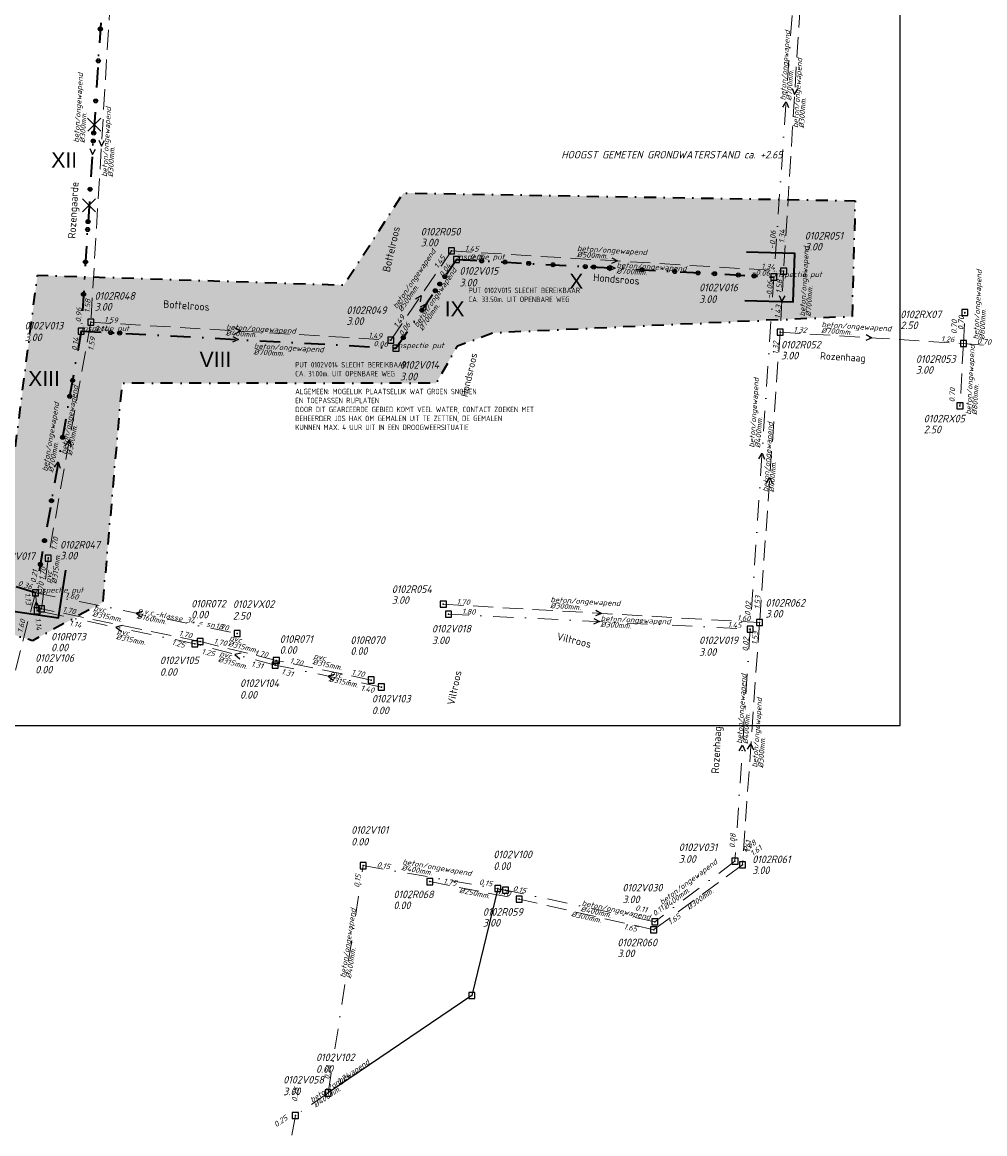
# Model space of a CAD drawing. Extents: x 155498 to 174806, y 452529 to 461643.
# Tile 12 of 44: x 157814 to 158053, y 460461 to 460736. Entities that reach past the tile are written whole.
import ezdxf
from ezdxf.enums import TextEntityAlignment as Align

# ---------------------------------------------------------------- set-up
doc = ezdxf.new("R2010")
doc.units = 0
doc.header["$PDMODE"] = 64
doc.header["$PDSIZE"] = 1.5
for name, pattern in [('RI-HWA', [7.4, 5, -2.4]), ('RI-VWA', [11, 5, -3, 0, -3]), ('XX-DASHDOT', [10, 3, -2, 0, -2, 3])]:
    doc.linetypes.add(name, pattern=pattern)
doc.layers.get('0').update_dxf_attribs({"linetype": 'CONTINUOUS'})
doc.layers.get('DEFPOINTS').update_dxf_attribs({"linetype": 'CONTINUOUS'})
for name, color, linetype, lineweight in [('B-OI-RI-HWA-BOB-T18', 150, 'CONTINUOUS', 18), ('B-OI-RI-HWA-MATERIAAL-T18', 150, 'CONTINUOUS', 18), ('B-OI-RI-HWA-PUTDEKSELHOOGTE-T25', 150, 'CONTINUOUS', 25), ('B-OI-RI-HWA-PUTNUMMER-T25', 150, 'CONTINUOUS', 25), ('B-OI-RI-HWA_DIAMETER-T18', 150, 'CONTINUOUS', 18), ('B-OI-RI-HWA_RIOOLPUT-S', 150, 'CONTINUOUS', 25), ('B-OI-RI-HWA_TRANSPORTLEIDING-G', 150, 'RI-HWA', 18), ('B-OI-RI-STROOMRICHTING-S', 252, 'CONTINUOUS', 25), ('B-OI-RI-VWA-BOB-T18', 34, 'CONTINUOUS', 18), ('B-OI-RI-VWA-DIAMETER-T18', 34, 'CONTINUOUS', 18), ('B-OI-RI-VWA-MATERIAAL-T18', 34, 'CONTINUOUS', 18), ('B-OI-RI-VWA_PUTDEKSELHOOGTE-T25', 34, 'CONTINUOUS', 25), ('B-OI-RI-VWA_PUTNUMMER-T25', 34, 'CONTINUOUS', 25), ('B-OI-RI-VWA_RIOOLPUT-S', 34, 'CONTINUOUS', 25), ('B-OI-RI-VWA_TRANSPORTLEIDING-G', 34, 'RI-VWA', 18), ('B-XX-OG-TOPOGRAFIE-T18', 2, 'CONTINUOUS', 18), ('N-OI-KG-GRENS_ONDERZOEKSGEBIED-G', 150, 'XX-DASHDOT', 35), ('N-OI-KG-GRENS_ONDERZOEKSGEBIED-V', 253, 'CONTINUOUS', 18), ('N-OI-RI-BIJZONDERDERHEDEN-T18', 134, 'CONTINUOUS', 18), ('N-OI-RI-STROOMRICHTING-S', 252, 'CONTINUOUS', 25), ('N-OI-RI-T50', 130, 'CONTINUOUS', 50), ('N-OI-RI-VRIJVERVAL_HULPSTUK-S', 210, 'CONTINUOUS', 25), ('N-OI-RI-VRIJVERVAL_HULPSTUK-S-GESLOTEN', 190, 'CONTINUOUS', 25), ('N-OI-RI-VWA-BOB-T18', 36, 'CONTINUOUS', 18), ('N-OI-RI-VWA-DIAMETER-T18', 36, 'CONTINUOUS', 18), ('N-OI-RI-VWA-MATERIAAL-T18', 36, 'CONTINUOUS', 18), ('N-OI-RI-VWA_PUTDEKSELHOOGTE-T25', 36, 'CONTINUOUS', 25), ('N-OI-RI-VWA_PUTNUMMER-T25', 36, 'CONTINUOUS', 25), ('N-OI-RI-VWA_RIOOLPUT-S', 36, 'CONTINUOUS', 25), ('N-OI-RI-VWA_TRANSPORTLEIDING-G', 36, 'RI-VWA', 35), ('N-OI-WH-T25', 2, 'CONTINUOUS', 25), ('N-RO-KG-GRENS_WERK-G', 7, 'XX-WERKGRENS', 35)]:
    doc.layers.add(name, color=color, linetype=linetype, lineweight=lineweight)
doc.layers.add('gedemmerd', color=7, linetype='CONTINUOUS')
doc.styles.add('ARIAL', font='arial.ttf')
doc.styles.add('NLCS-ISO-M-T18', font='NLCS-ISO.ttf', dxfattribs={"height": 1.8})
doc.styles.add('NLCS-ISO-M500-T18_CURSIEF', font='NLCS-ISO.ttf', dxfattribs={"oblique": 15, "height": 0.9})
doc.styles.add('NLCS-ISO-M750-T18', font='NLCS-ISO.ttf', dxfattribs={"height": 1.35})
doc.styles.add('NLCS-ISO-M750-T18_CURSIEF', font='NLCS-ISO.ttf', dxfattribs={"oblique": 15, "height": 1.35})
doc.styles.add('NLCS-ISO-M750-T25_CURSIEF', font='NLCS-ISO.ttf', dxfattribs={"oblique": 15, "height": 1.875})
doc.linetypes.add('XX-WERKGRENS', pattern='A,0,[137,NLCS.SHX,S=0.1,R=0,X=-1.1,Y=-1.35],-6', length=6)

# ---------------------------------------------------------------- blocks, each defined once
blk = doc.blocks.new('ACMAP_ANN_TEMPLATE_vwa-diam')
at = {"style": 'NLCS-ISO-M750-T18_CURSIEF', "oblique": 15}
blk.add_attdef('vwa-diam', (0.3, -1.3), '', height=1.35, dxfattribs=at)
blk = doc.blocks.new('ACMAP_ANN_TEMPLATE_vwa-materiaal')
at = {"style": 'NLCS-ISO-M750-T18_CURSIEF', "oblique": 15}
blk.add_attdef('vwa-mat', (0.3, 0.2), '', height=1.35, dxfattribs=at)
blk = doc.blocks.new('ACMAP_ANN_TEMPLATE_vwa-nap-l')
at = {"style": 'NLCS-ISO-M750-T18_CURSIEF', "oblique": 15}
blk.add_attdef('vwa-nap-l', (3.3, 0.2), '', height=1.35, dxfattribs=at)
blk = doc.blocks.new('ACMAP_ANN_TEMPLATE_vwa-nap-r')
at = {"style": 'NLCS-ISO-M750-T18_CURSIEF', "oblique": 15}
blk.add_attdef('vwa-nap-r', (-5.6, 0.2), '', height=1.35, dxfattribs=at)
blk = doc.blocks.new('ACMAP_ANN_TEMPLATE_type knoop')
at = {"layer": 'DEFPOINTS', "style": 'NLCS-ISO-M750-T18_CURSIEF', "oblique": 15}
blk.add_attdef('type_knoop', (0, 0), '', height=1.35, dxfattribs=at)
blk = doc.blocks.new('ACMAP_ANN_TEMPLATE_vwa-puth')
at = {"style": 'NLCS-ISO-M750-T25_CURSIEF', "oblique": 15}
blk.add_attdef('vwa-puth', (-3, 5), '', height=1.88, dxfattribs=at)
blk = doc.blocks.new('ACMAP_ANN_TEMPLATE_vwa-putnr')
at = {"style": 'NLCS-ISO-M750-T25_CURSIEF', "oblique": 15}
blk.add_attdef('vaw-putnr', (-3, 7.9), '', height=1.88, dxfattribs=at)
blk = doc.blocks.new('ACMAP_ANN_TEMPLATE_hwa-diam')
at = {"style": 'NLCS-ISO-M750-T18_CURSIEF', "oblique": 15}
blk.add_attdef('hwa-diam', (-3.7, -1.3), '', height=1.35, dxfattribs=at)
blk = doc.blocks.new('ACMAP_ANN_TEMPLATE_hwa-materiaal')
at = {"style": 'NLCS-ISO-M750-T18_CURSIEF', "oblique": 15}
blk.add_attdef('hwa-mat', (-3.7, 0.2), '', height=1.35, dxfattribs=at)
blk = doc.blocks.new('ACMAP_ANN_TEMPLATE_hwa-nap-l')
at = {"style": 'NLCS-ISO-M750-T18_CURSIEF', "oblique": 15}
blk.add_attdef('hwa-nap-l', (3.3, 0.2), '', height=1.35, dxfattribs=at)
blk = doc.blocks.new('ACMAP_ANN_TEMPLATE_hwa-nap-r')
at = {"style": 'NLCS-ISO-M750-T18_CURSIEF', "oblique": 15}
blk.add_attdef('hwa-nap-r', (-5.6, 0.2), '', height=1.35, dxfattribs=at)
blk = doc.blocks.new('ACMAP_ANN_TEMPLATE_hwa-puth')
at = {"style": 'NLCS-ISO-M750-T25_CURSIEF', "oblique": 15}
blk.add_attdef('hwa-puth', (-9, -6.8), '', height=1.88, dxfattribs=at)
blk = doc.blocks.new('ACMAP_ANN_TEMPLATE_hwa-putnr')
at = {"style": 'NLCS-ISO-M750-T25_CURSIEF', "oblique": 15}
blk.add_attdef('hwa-putnr', (-9, -4.1), '', height=1.88, dxfattribs=at)
blk = doc.blocks.new('SRI-HULP')
h = blk.add_hatch(color=256)
h.dxf.hatch_style = 1
h.paths.add_polyline_path([(-0.71, 0.71, 0.198912), (-1, 0, 0.198912), (-0.71, -0.71), (0, 0)])
h = blk.add_hatch(color=256)
h.dxf.hatch_style = 1
h.paths.add_polyline_path([(1, 0, 0.198912), (0.71, 0.71), (0, 0), (0.71, -0.71, 0.198912)])
for p, q in [((-0.71, 0.71), (0.71, -0.71)), ((-0.71, -0.71), (0.71, 0.71))]:
    blk.add_line(p, q)
blk.add_circle((0, 0), 1)
blk = doc.blocks.new('SRI-HULP-B')
blk.add_line((-5.43, 5.4), (5.4, -5.4))
at = {"flags": 128}
blk.add_lwpolyline([(5.38, 5.42), (0, 0), (-5.4, -5.4)], dxfattribs=at)

msp = doc.modelspace()

# ---------------------------------------------------------------- hatches: boundary and pattern name
at = {"layer": 'N-OI-KG-GRENS_ONDERZOEKSGEBIED-V', "transparency": 33554559}
h = msp.add_hatch(color=256, dxfattribs=at)
h.dxf.hatch_style = 1
h.paths.add_polyline_path([(157726.39, 460611.85), (157726.39, 460658.53), (157758.19, 460658.53), (157758.19, 460622.89), (157809.38, 460607.2), (157817.91, 460673.64), (157893.93, 460671.21), (157908.69, 460694.04), (158020.76, 460692.1), (158019.99, 460663.43), (157931, 460659.32), (157922.07, 460656.07), (157916.77, 460646.84), (157838.88, 460646.84), (157834.12, 460592.49), (157816.7, 460582.98)])

# ---------------------------------------------------------------- linework, layer by layer
at = {"layer": 'B-OI-RI-HWA_RIOOLPUT-S'}
for p in [(157920.61, 460679.66), (158003.01, 460674.67), (158047.98, 460664.39), (157831.14, 460661.98), (158002.13, 460659.51), (157905.55, 460657.54), (158047.59, 460656.67), (158047.59, 460656.67), (158046.75, 460641.23), (157820.57, 460603.43), (157918.59, 460592.02), (157818.92, 460590.91), (157997.02, 460587.48), (157858.3, 460582.76), (157877.17, 460578.08), (157900.73, 460573.23), (157992.79, 460527.37), (157992.79, 460527.37), (157915.23, 460523.21), (157937.4, 460518.87), (157970.77, 460511.28)]:
    msp.add_point(p, dxfattribs=at)
at = {"layer": 'B-OI-RI-HWA_TRANSPORTLEIDING-G'}
for p, q in [((158008.44, 460762.23), (158003.01, 460674.67)), ((157836.42, 460749.29), (157831.14, 460661.98)), ((157905.55, 460657.54), (157920.61, 460679.66)), ((157920.61, 460679.66), (158003.01, 460674.67)), ((158003.01, 460674.67), (158002.13, 460659.51)), ((158047.59, 460656.67), (158047.98, 460664.39)), ((157831.14, 460661.98), (157820.57, 460603.43)), ((157831.14, 460661.98), (157905.55, 460657.54)), ((158002.13, 460659.51), (157997.02, 460587.48)), ((158002.13, 460659.51), (158047.59, 460656.67)), ((158047.59, 460656.67), (158046.75, 460641.23)), ((158047.59, 460656.67), (158074.65, 460654.63)), ((157818.92, 460590.91), (157820.57, 460603.43)), ((157817.42, 460594.88), (157805.69, 460549.3)), ((157858.3, 460582.76), (157818.92, 460590.91)), ((157918.59, 460592.02), (157997.02, 460587.48)), ((157997.02, 460587.48), (157992.79, 460527.37)), ((157877.17, 460578.08), (157858.3, 460582.76)), ((157900.73, 460573.23), (157877.17, 460578.08)), ((157992.79, 460527.37), (157970.77, 460511.28)), ((157915.23, 460523.21), (157937.4, 460518.87)), ((157970.77, 460511.28), (157937.4, 460518.87))]:
    msp.add_line(p, q, dxfattribs=at)
at = {"layer": 'B-OI-RI-STROOMRICHTING-S'}
for points in [[(158005.09, 460719.93), (158005.72, 460718.45), (158006.53, 460719.84)], [(158002.78, 460715.3), (158003.6, 460716.68), (158004.22, 460715.2)], [(157833.15, 460707.12), (157833.78, 460705.64), (157834.59, 460707.03)], [(157960.41, 460677.97), (157961.81, 460677.17), (157960.33, 460676.54)], [(157911.67, 460667.81), (157913.08, 460668.6), (157912.86, 460667)], [(158001.93, 460668.57), (158002.57, 460667.09), (158003.37, 460668.48)], [(157866.95, 460660.56), (157868.34, 460659.76), (157866.86, 460659.13)], [(158023.47, 460658.89), (158024.86, 460658.09), (158023.38, 460657.46)], [(157824.89, 460631.41), (157825.85, 460632.7), (157826.31, 460631.16)], [(157996.84, 460628.13), (157997.65, 460629.51), (157998.27, 460628.03)], [(157998.75, 460622.11), (157999.57, 460623.49), (158000.19, 460622.01)], [(157818.54, 460591.17), (157817.62, 460592.65), (157816.99, 460591.02)], [(157843.98, 460590.25), (157842.43, 460589.83), (157843.69, 460588.84)], [(157956.41, 460590.55), (157957.8, 460589.75), (157956.33, 460589.12)], [(157838.95, 460586.73), (157837.4, 460586.32), (157838.66, 460585.32)], [(157955.89, 460588.49), (157957.3, 460587.7), (157955.82, 460587.06)], [(157868.49, 460579.89), (157866.91, 460579.57), (157868.12, 460578.5)], [(157891.6, 460574.62), (157890.04, 460574.2), (157891.31, 460573.21)], [(157992.01, 460555.67), (157992.82, 460557.06), (157993.45, 460555.57)], [(157994.08, 460556.04), (157994.9, 460557.42), (157995.52, 460555.94)]]:
    msp.add_lwpolyline(points, dxfattribs=at)
at = {"layer": 'B-OI-RI-VWA_RIOOLPUT-S'}
for p in [(158000.6, 460673.19), (157817.42, 460594.88), (157817.83, 460590.41), (157919.89, 460589.57), (157867.44, 460584.78), (157994.7, 460585.84), (157856.97, 460582.22), (157876.86, 460576.91), (157903.22, 460571.49), (157990.94, 460528.27), (157990.94, 460528.27), (157898.74, 460527.18), (157934.02, 460521.12), (157971.03, 460513.28), (157890.02, 460470.79), (157881.89, 460465.24)]:
    msp.add_point(p, dxfattribs=at)
at = {"layer": 'B-OI-RI-VWA_TRANSPORTLEIDING-G'}
for p, q in [((158006.61, 460760.18), (158000.6, 460673.19)), ((158000.6, 460673.19), (157994.7, 460585.84)), ((157817.42, 460594.88), (157867.44, 460584.78)), ((157817.83, 460590.41), (157817.42, 460594.88)), ((157856.97, 460582.22), (157817.83, 460590.41)), ((157919.89, 460589.57), (157994.7, 460585.84)), ((157994.7, 460585.84), (157990.94, 460528.27)), ((157876.86, 460576.91), (157856.97, 460582.22)), ((157903.22, 460571.49), (157876.86, 460576.91)), ((157890.02, 460470.79), (157898.74, 460527.18)), ((157898.74, 460527.18), (157934.02, 460521.12)), ((157990.94, 460528.27), (157971.03, 460513.28)), ((157971.03, 460513.28), (157934.02, 460521.12)), ((157890.02, 460470.79), (157881.89, 460465.24)), ((157881.89, 460465.24), (157872.45, 460412.22))]:
    msp.add_line(p, q, dxfattribs=at)
at = {"layer": 'DEFPOINTS', "flags": 128}
msp.add_lwpolyline([(158031.87, 460833.11), (157866.51, 460833.11), (157709.01, 460833.11), (157709.01, 460656.1), (157709.01, 460561.94), (158031.87, 460561.94)], close=True, dxfattribs=at)
at = {"layer": 'gedemmerd'}
for p, q in [((157932.1, 460521.54), (157925.68, 460494.95)), ((157925.68, 460494.95), (157890.02, 460470.79))]:
    msp.add_line(p, q, dxfattribs=at)
for p in [(157932.1, 460521.54), (157925.68, 460494.95)]:
    msp.add_point(p, dxfattribs=at)
at = {"layer": 'N-OI-KG-GRENS_ONDERZOEKSGEBIED-G', "flags": 128}
msp.add_lwpolyline([(157726.39, 460611.85), (157726.39, 460658.53), (157758.19, 460658.53), (157758.19, 460622.89), (157809.38, 460607.2), (157817.91, 460673.64), (157893.93, 460671.21), (157908.69, 460694.04), (158020.76, 460692.1), (158019.99, 460663.43), (157931, 460659.32), (157922.07, 460656.07), (157916.77, 460646.84), (157838.88, 460646.84), (157834.12, 460592.49), (157816.7, 460582.98)], close=True, dxfattribs=at)
at = {"layer": 'N-OI-RI-STROOMRICHTING-S'}
for points in [[(157830.91, 460705.03), (157831.54, 460703.55), (157832.35, 460704.94)], [(157959.85, 460676.16), (157961.24, 460675.36), (157959.77, 460674.72)], [(157912.96, 460665.76), (157914.37, 460666.54), (157914.15, 460664.95)], [(157866.41, 460658.47), (157867.8, 460657.67), (157866.33, 460657.03)], [(157822.13, 460626.04), (157823.09, 460627.34), (157823.55, 460625.79)]]:
    msp.add_lwpolyline(points, dxfattribs=at)
at = {"layer": 'N-OI-RI-VWA_RIOOLPUT-S'}
for p in [(157921.89, 460677.54), (158000.6, 460673.19), (157828.76, 460659.79), (157906.85, 460655.55), (157817.42, 460594.88)]:
    msp.add_point(p, dxfattribs=at)
at = {"layer": 'N-OI-RI-VWA_TRANSPORTLEIDING-G'}
for p, q in [((157834.31, 460747.31), (157828.76, 460659.79)), ((157906.85, 460655.55), (157921.89, 460677.54)), ((157921.89, 460677.54), (158000.6, 460673.19)), ((157828.76, 460659.79), (157817.42, 460594.88)), ((157828.76, 460659.79), (157906.85, 460655.55)), ((157817.42, 460594.88), (157739.19, 460619.08))]:
    msp.add_line(p, q, dxfattribs=at)
at = {"layer": 'N-RO-KG-GRENS_WERK-G', "ltscale": 0.5, "flags": 128}
for points in [[(157993.4, 460667.39), (158005.4, 460667), (158005.79, 460678.99), (157993.79, 460679.38)], [(157811.28, 460590.41), (157811.28, 460590.41), (157823.15, 460588.61), (157824.95, 460600.48)]]:
    msp.add_lwpolyline(points, dxfattribs=at)

# ---------------------------------------------------------------- block references
at = {"layer": 'B-OI-RI-HWA-BOB-T18'}
for name, p, rotation, values in [('ACMAP_ANN_TEMPLATE_hwa-nap-l', (158003.19, 460678.27), 86.67938144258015, {'hwa-nap-l': '1.34'}), ('ACMAP_ANN_TEMPLATE_hwa-nap-l', (157920.61, 460679.66), 356.5346257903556, {'hwa-nap-l': '1.45'}), ('ACMAP_ANN_TEMPLATE_hwa-nap-r', (157920.61, 460679.66), 55.76361889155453, {'hwa-nap-r': '1.45'}), ('ACMAP_ANN_TEMPLATE_hwa-nap-r', (158003.01, 460674.67), 356.5346257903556, {'hwa-nap-r': '1.34'}), ('ACMAP_ANN_TEMPLATE_hwa-nap-r', (158003.01, 460674.67), 86.4524297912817, {'hwa-nap-r': '1.58'}), ('ACMAP_ANN_TEMPLATE_hwa-nap-r', (157831.43, 460669.86), 86.53500002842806, {'hwa-nap-r': '1.58'}), ('ACMAP_ANN_TEMPLATE_hwa-nap-l', (157905.55, 460657.54), 55.76361889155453, {'hwa-nap-l': '1.49'}), ('ACMAP_ANN_TEMPLATE_hwa-nap-l', (158002.13, 460659.51), 85.941746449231, {'hwa-nap-l': '1.43'}), ('ACMAP_ANN_TEMPLATE_hwa-nap-l', (157831.14, 460661.98), 356.5854272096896, {'hwa-nap-l': '1.59'}), ('ACMAP_ANN_TEMPLATE_hwa-nap-r', (158046.35, 460664.59), 87.1609063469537, {'hwa-nap-r': '0.70'}), ('ACMAP_ANN_TEMPLATE_hwa-nap-l', (158047.59, 460656.67), 87.1609063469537, {'hwa-nap-l': '0.70'}), ('ACMAP_ANN_TEMPLATE_hwa-nap-l', (158047.59, 460656.67), 86.87712923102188, {'hwa-nap-l': '0.70'}), ('ACMAP_ANN_TEMPLATE_hwa-nap-l', (157831.36, 460651.55), 79.77233135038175, {'hwa-nap-l': '1.59'}), ('ACMAP_ANN_TEMPLATE_hwa-nap-r', (157905.55, 460657.54), 356.5854272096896, {'hwa-nap-r': '1.49'}), ('ACMAP_ANN_TEMPLATE_hwa-nap-l', (158002.13, 460659.51), 356.4293146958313, {'hwa-nap-l': '1.32'}), ('ACMAP_ANN_TEMPLATE_hwa-nap-r', (158047.59, 460656.67), 356.4293146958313, {'hwa-nap-r': '1.26'}), ('ACMAP_ANN_TEMPLATE_hwa-nap-r', (158002.13, 460659.51), 86.67938144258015, {'hwa-nap-r': '1.32'}), ('ACMAP_ANN_TEMPLATE_hwa-nap-l', (158047.59, 460656.67), 355.6924744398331, {'hwa-nap-l': '0.70'}), ('ACMAP_ANN_TEMPLATE_hwa-nap-r', (158045.89, 460647.68), 86.87712923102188, {'hwa-nap-r': '0.70'}), ('ACMAP_ANN_TEMPLATE_hwa-nap-r', (157823.76, 460610.78), 79.77233135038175, {'hwa-nap-r': '1.70'}), ('ACMAP_ANN_TEMPLATE_hwa-nap-r', (157820.57, 460603.43), 82.49739531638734, {'hwa-nap-r': '1.70'}), ('ACMAP_ANN_TEMPLATE_hwa-nap-l', (157818.92, 460590.91), 82.49739531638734, {'hwa-nap-l': '1.70'}), ('ACMAP_ANN_TEMPLATE_hwa-nap-l', (157918.59, 460592.02), 356.6863025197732, {'hwa-nap-l': '1.70'}), ('ACMAP_ANN_TEMPLATE_hwa-nap-l', (157997.02, 460587.48), 85.97209699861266, {'hwa-nap-l': '1.53'}), ('ACMAP_ANN_TEMPLATE_hwa-nap-r', (157829.52, 460588.85), 348.3134211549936, {'hwa-nap-r': '1.70'}), ('ACMAP_ANN_TEMPLATE_hwa-nap-l', (157813.53, 460581.61), 75.5695927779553, {'hwa-nap-l': '1.60'}), ('ACMAP_ANN_TEMPLATE_hwa-nap-r', (157997.02, 460587.48), 356.6863025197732, {'hwa-nap-r': '1.60'}), ('ACMAP_ANN_TEMPLATE_hwa-nap-r', (157858.3, 460582.76), 346.0624116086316, {'hwa-nap-r': '1.70'}), ('ACMAP_ANN_TEMPLATE_hwa-nap-r', (157997.02, 460587.48), 85.941746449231, {'hwa-nap-r': '1.53'}), ('ACMAP_ANN_TEMPLATE_hwa-nap-l', (157858.3, 460582.76), 348.3134211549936, {'hwa-nap-l': '1.70'}), ('ACMAP_ANN_TEMPLATE_hwa-nap-r', (157877.17, 460578.08), 348.3671896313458, {'hwa-nap-r': '1.70'}), ('ACMAP_ANN_TEMPLATE_hwa-nap-l', (157877.17, 460578.08), 346.0624116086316, {'hwa-nap-l': '1.70'}), ('ACMAP_ANN_TEMPLATE_hwa-nap-l', (157892.47, 460575.06), 348.3671896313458, {'hwa-nap-l': '1.70'}), ('ACMAP_ANN_TEMPLATE_hwa-nap-r', (157995.34, 460535.94), 85.97209699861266, {'hwa-nap-r': '1.61'}), ('ACMAP_ANN_TEMPLATE_hwa-nap-l', (157992.79, 460527.37), 36.14369995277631, {'hwa-nap-l': '1.61'}), ('ACMAP_ANN_TEMPLATE_hwa-nap-l', (157915.23, 460523.21), 348.9248197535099, {'hwa-nap-l': '1.75'}), ('ACMAP_ANN_TEMPLATE_hwa-nap-r', (157937.4, 460518.87), 348.9248197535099, {'hwa-nap-r': '1.70'}), ('ACMAP_ANN_TEMPLATE_hwa-nap-r', (157937.4, 460518.87), 347.1925420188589, {'hwa-nap-r': '1.70'}), ('ACMAP_ANN_TEMPLATE_hwa-nap-r', (157979.54, 460515.49), 36.14369995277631, {'hwa-nap-r': '1.65'}), ('ACMAP_ANN_TEMPLATE_hwa-nap-l', (157959.99, 460512.03), 347.1925420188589, {'hwa-nap-l': '1.65'})]:
    msp.add_blockref(name, p, dxfattribs=dict(at, rotation=rotation)).add_auto_attribs(values)
at = {"layer": 'B-OI-RI-HWA-MATERIAAL-T18'}
for p, rotation, values in [((158006.98, 460713.83), 86.4524297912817, {'hwa-mat': 'beton/ongewapend'}), ((157835.56, 460701.68), 86.53500002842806, {'hwa-mat': 'beton/ongewapend'}), ((157955.43, 460679.24), 356.5346257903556, {'hwa-mat': 'beton/ongewapend'}), ((157909.29, 460668.18), 55.76361889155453, {'hwa-mat': 'beton/ongewapend'}), ((158008.68, 460667.08), 86.67938144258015, {'hwa-mat': 'beton/ongewapend'}), ((158051.69, 460661.34), 87.1609063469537, {'hwa-mat': 'beton/ongewapend'}), ((157868.34, 460659.76), 356.5854272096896, {'hwa-mat': 'beton/ongewapend'}), ((158016.05, 460660.37), 356.4293146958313, {'hwa-mat': 'beton/ongewapend'}), ((158049.86, 460642.67), 86.87712923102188, {'hwa-mat': 'beton/ongewapend'}), ((157825.85, 460632.7), 79.77233135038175, {'hwa-mat': 'beton/ongewapend'}), ((157999.57, 460623.49), 85.941746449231, {'hwa-mat': 'beton/ongewapend'}), ((157821.86, 460600.85), 82.49739531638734, {'hwa-mat': 'pvc'}), ((157948.83, 460592.14), 356.6863025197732, {'hwa-mat': 'beton/ongewapend'}), ((157835.36, 460589.6), 348.3134211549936, {'hwa-mat': 'pvc'}), ((157869, 460582.08), 346.0624116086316, {'hwa-mat': 'pvc'}), ((157889.94, 460577.67), 348.3671896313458, {'hwa-mat': 'pvc'}), ((157996.89, 460555.15), 85.97209699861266, {'hwa-mat': 'beton/ongewapend'})]:
    msp.add_blockref('ACMAP_ANN_TEMPLATE_hwa-materiaal', p, dxfattribs=dict(at, rotation=rotation)).add_auto_attribs(values)
at = {"layer": 'B-OI-RI-HWA-PUTDEKSELHOOGTE-T25'}
for p, values in [((157922, 460687.6), {'hwa-puth': '3.00'}), ((158017.25, 460686.58), {'hwa-puth': '3.00'}), ((157841.09, 460671.66), {'hwa-puth': '3.00'}), ((157903.56, 460668.12), {'hwa-puth': '3.00'}), ((158040.95, 460667.08), {'hwa-puth': '2.50'}), ((158011.37, 460659.56), {'hwa-puth': '3.00'}), ((158044.8, 460656), {'hwa-puth': '3.00'}), ((158046.75, 460641.23), {'hwa-puth': '2.50'}), ((157832.54, 460609.94), {'hwa-puth': '3.00'}), ((157914.81, 460598.92), {'hwa-puth': '3.00'}), ((157865.06, 460595.32), {'hwa-puth': '0.00'}), ((158007.5, 460595.52), {'hwa-puth': '3.00'}), ((157830.31, 460587.14), {'hwa-puth': '0.00'}), ((157887.01, 460586.53), {'hwa-puth': '0.00'}), ((157904.55, 460586.27), {'hwa-puth': '0.00'}), ((158004.23, 460531.91), {'hwa-puth': '3.00'}), ((157915.23, 460523.21), {'hwa-puth': '0.00'}), ((157937.4, 460518.87), {'hwa-puth': '3.00'}), ((157970.77, 460511.28), {'hwa-puth': '3.00'})]:
    msp.add_blockref('ACMAP_ANN_TEMPLATE_hwa-puth', p, dxfattribs=at).add_auto_attribs(values)
at = {"layer": 'B-OI-RI-HWA-PUTNUMMER-T25'}
for p, values in [((157922, 460687.6), {'hwa-putnr': '0102R050'}), ((158017.25, 460686.58), {'hwa-putnr': '0102R051'}), ((157841.09, 460671.66), {'hwa-putnr': '0102R048'}), ((157903.56, 460668.12), {'hwa-putnr': '0102R049'}), ((158040.95, 460667.08), {'hwa-putnr': '0102RX07'}), ((158011.37, 460659.56), {'hwa-putnr': '0102R052'}), ((158044.8, 460656), {'hwa-putnr': '0102R053'}), ((158046.75, 460641.23), {'hwa-putnr': '0102RX05'}), ((157832.54, 460609.94), {'hwa-putnr': '0102R047'}), ((157914.81, 460598.92), {'hwa-putnr': '0102R054'}), ((157865.06, 460595.32), {'hwa-putnr': '010R072'}), ((158007.5, 460595.52), {'hwa-putnr': '0102R062'}), ((157830.31, 460587.14), {'hwa-putnr': '010R073'}), ((157887.01, 460586.53), {'hwa-putnr': '010R071'}), ((157904.55, 460586.27), {'hwa-putnr': '010R070'}), ((158004.23, 460531.91), {'hwa-putnr': '0102R061'}), ((157915.23, 460523.21), {'hwa-putnr': '0102R068'}), ((157937.4, 460518.87), {'hwa-putnr': '0102R059'}), ((157970.77, 460511.28), {'hwa-putnr': '0102R060'})]:
    msp.add_blockref('ACMAP_ANN_TEMPLATE_hwa-putnr', p, dxfattribs=at).add_auto_attribs(values)
at = {"layer": 'B-OI-RI-HWA_DIAMETER-T18'}
for p, rotation, values in [((158006.98, 460713.83), 86.4524297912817, {'hwa-diam': '%%c300mm.'}), ((157835.56, 460701.68), 86.53500002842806, {'hwa-diam': '%%c300mm.'}), ((157955.43, 460679.24), 356.5346257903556, {'hwa-diam': '%%c500mm.'}), ((157909.29, 460668.18), 55.76361889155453, {'hwa-diam': '%%c500mm.'}), ((158008.68, 460667.08), 86.67938144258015, {'hwa-diam': '%%c700mm.'}), ((158051.69, 460661.34), 87.1609063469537, {'hwa-diam': '%%c800mm.'}), ((157868.34, 460659.76), 356.5854272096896, {'hwa-diam': '%%c400mm.'}), ((158016.05, 460660.37), 356.4293146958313, {'hwa-diam': '%%c700mm.'}), ((158049.86, 460642.67), 86.87712923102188, {'hwa-diam': '%%c800mm.'}), ((157825.85, 460632.7), 79.77233135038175, {'hwa-diam': '%%c300mm.'}), ((157999.57, 460623.49), 85.941746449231, {'hwa-diam': '%%c400mm.'}), ((157821.86, 460600.85), 82.49739531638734, {'hwa-diam': '%%c315mm.'}), ((157948.83, 460592.14), 356.6863025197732, {'hwa-diam': '%%c300mm.'}), ((157835.36, 460589.6), 348.3134211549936, {'hwa-diam': '%%c315mm.'}), ((157869, 460582.08), 346.0624116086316, {'hwa-diam': '%%c315mm.'}), ((157889.94, 460577.67), 348.3671896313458, {'hwa-diam': '%%c315mm.'}), ((157996.89, 460555.15), 85.97209699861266, {'hwa-diam': '%%c300mm.'}), ((157926.32, 460521.04), 348.9248197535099, {'hwa-diam': '%%c250mm.'}), ((157981.78, 460519.33), 36.14369995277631, {'hwa-diam': '%%c300mm.'}), ((157954.09, 460515.08), 347.1925420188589, {'hwa-diam': '%%c300mm.'})]:
    msp.add_blockref('ACMAP_ANN_TEMPLATE_hwa-diam', p, dxfattribs=dict(at, rotation=rotation)).add_auto_attribs(values)
at = {"layer": 'B-OI-RI-VWA-BOB-T18'}
for name, p, rotation, values in [('ACMAP_ANN_TEMPLATE_vwa-nap-l', (158000.78, 460676.78), 86.14099796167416, {'vwa-nap-l': '-0.06'}), ('ACMAP_ANN_TEMPLATE_vwa-nap-r', (158000.6, 460673.19), 86.04859779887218, {'vwa-nap-r': '-0.06'}), ('ACMAP_ANN_TEMPLATE_vwa-nap-l', (157821.47, 460594.21), 348.5856949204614, {'vwa-nap-l': '1.60'}), ('ACMAP_ANN_TEMPLATE_vwa-nap-r', (157815.12, 460589.22), 275.2903165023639, {'vwa-nap-r': '1.13'}), ('ACMAP_ANN_TEMPLATE_vwa-nap-l', (157994.7, 460585.84), 86.25628003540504, {'vwa-nap-l': '0.02'}), ('ACMAP_ANN_TEMPLATE_vwa-nap-l', (157919.89, 460589.57), 357.1489007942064, {'vwa-nap-l': '1.80'}), ('ACMAP_ANN_TEMPLATE_vwa-nap-l', (157816.87, 460591.85), 275.2903165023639, {'vwa-nap-l': '1.14'}), ('ACMAP_ANN_TEMPLATE_vwa-nap-r', (157831.17, 460585.43), 348.180566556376, {'vwa-nap-r': '1.14'}), ('ACMAP_ANN_TEMPLATE_vwa-nap-r', (157867.44, 460584.78), 348.5856949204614, {'vwa-nap-r': '1.70'}), ('ACMAP_ANN_TEMPLATE_vwa-nap-r', (157994.7, 460585.84), 357.1489007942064, {'vwa-nap-r': '1.45'}), ('ACMAP_ANN_TEMPLATE_vwa-nap-r', (157856.46, 460580.38), 345.0587246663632, {'vwa-nap-r': '1.25'}), ('ACMAP_ANN_TEMPLATE_vwa-nap-r', (157994.7, 460585.84), 86.14099796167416, {'vwa-nap-r': '0.02'}), ('ACMAP_ANN_TEMPLATE_vwa-nap-l', (157855.27, 460580.2), 348.180566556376, {'vwa-nap-l': '1.25'}), ('ACMAP_ANN_TEMPLATE_vwa-nap-r', (157876.28, 460575.29), 348.3827425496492, {'vwa-nap-r': '1.31'}), ('ACMAP_ANN_TEMPLATE_vwa-nap-l', (157875.06, 460575.43), 345.0587246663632, {'vwa-nap-l': '1.31'}), ('ACMAP_ANN_TEMPLATE_vwa-nap-l', (157894.75, 460571.12), 348.3827425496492, {'vwa-nap-l': '1.40'}), ('ACMAP_ANN_TEMPLATE_vwa-nap-r', (157991.45, 460537.07), 86.25628003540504, {'vwa-nap-r': '0.08'}), ('ACMAP_ANN_TEMPLATE_vwa-nap-l', (157990.94, 460528.27), 36.98118359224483, {'vwa-nap-l': '0.08'}), ('ACMAP_ANN_TEMPLATE_vwa-nap-l', (157898.74, 460527.18), 350.2605658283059, {'vwa-nap-l': '0.15'}), ('ACMAP_ANN_TEMPLATE_vwa-nap-r', (157898.74, 460527.18), 81.20352263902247, {'vwa-nap-r': '0.15'}), ('ACMAP_ANN_TEMPLATE_vwa-nap-r', (157932.88, 460521.41), 350.2605658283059, {'vwa-nap-r': '0.15'}), ('ACMAP_ANN_TEMPLATE_vwa-nap-r', (157941.19, 460519.58), 348.0363918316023, {'vwa-nap-r': '0.15'}), ('ACMAP_ANN_TEMPLATE_vwa-nap-l', (157962.86, 460516.63), 348.0363918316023, {'vwa-nap-l': '0.11'}), ('ACMAP_ANN_TEMPLATE_vwa-nap-r', (157975.7, 460517.77), 36.98118359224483, {'vwa-nap-r': '0.11'}), ('ACMAP_ANN_TEMPLATE_vwa-nap-l', (157890.02, 460470.79), 81.20352263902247, {'vwa-nap-l': '0.24'}), ('ACMAP_ANN_TEMPLATE_vwa-nap-l', (157890.02, 460470.79), 34.34417426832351, {'vwa-nap-l': '0.24'}), ('ACMAP_ANN_TEMPLATE_vwa-nap-l', (157881.89, 460465.24), 79.89908068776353, {'vwa-nap-l': '0.25'}), ('ACMAP_ANN_TEMPLATE_vwa-nap-r', (157881.89, 460465.24), 34.34417426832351, {'vwa-nap-r': '0.25'})]:
    msp.add_blockref(name, p, dxfattribs=dict(at, rotation=rotation)).add_auto_attribs(values)
at = {"layer": 'B-OI-RI-VWA-DIAMETER-T18'}
for p, rotation, values in [((158003.6, 460716.68), 86.04859779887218, {'vwa-diam': '%%c700mm.'}), ((157995.88, 460630.52), 86.14099796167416, {'vwa-diam': '%%c400mm.'}), ((157842.43, 460589.83), 348.5856949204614, {'vwa-diam': '%%c160mm.'}), ((157957.3, 460587.7), 357.1489007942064, {'vwa-diam': '%%c300mm.'}), ((157837.28, 460584.69), 348.180566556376, {'vwa-diam': '%%c315mm.'}), ((157862.65, 460579.13), 345.0587246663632, {'vwa-diam': '%%c315mm.'}), ((157890.04, 460574.2), 348.3827425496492, {'vwa-diam': '%%c315mm.'}), ((157992.82, 460557.06), 86.25628003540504, {'vwa-diam': '%%c400mm.'}), ((157908.06, 460527.41), 350.2605658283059, {'vwa-diam': '%%c400mm.'}), ((157972.72, 460517.07), 36.98118359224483, {'vwa-diam': '%%c400mm.'}), ((157952.52, 460517.2), 348.0363918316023, {'vwa-diam': '%%c400mm.'}), ((157894.38, 460498.99), 81.20352263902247, {'vwa-diam': '%%c400mm.'}), ((157885.95, 460468.02), 34.34417426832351, {'vwa-diam': '%%c400mm.'})]:
    msp.add_blockref('ACMAP_ANN_TEMPLATE_vwa-diam', p, dxfattribs=dict(at, rotation=rotation)).add_auto_attribs(values)
at = {"layer": 'B-OI-RI-VWA-MATERIAAL-T18'}
for p, rotation, values in [((158003.6, 460716.68), 86.04859779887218, {'vwa-mat': 'beton/ongewapend'}), ((157995.88, 460630.52), 86.14099796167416, {'vwa-mat': 'beton/ongewapend'}), ((157842.43, 460589.83), 348.5856949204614, {'vwa-mat': 'p.v.c.-klasse 34 = sn 8'}), ((157957.3, 460587.7), 357.1489007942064, {'vwa-mat': 'beton/ongewapend'}), ((157837.28, 460584.69), 348.180566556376, {'vwa-mat': 'pvc'}), ((157862.65, 460579.13), 345.0587246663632, {'vwa-mat': 'pvc'}), ((157890.04, 460574.2), 348.3827425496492, {'vwa-mat': 'pvc'}), ((157992.82, 460557.06), 86.25628003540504, {'vwa-mat': 'beton/ongewapend'}), ((157908.06, 460527.41), 350.2605658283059, {'vwa-mat': 'beton/ongewapend'}), ((157972.72, 460517.07), 36.98118359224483, {'vwa-mat': 'beton/ongewapend'}), ((157952.52, 460517.2), 348.0363918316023, {'vwa-mat': 'beton/ongewapend'}), ((157894.38, 460498.99), 81.20352263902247, {'vwa-mat': 'beton/ongewapend'}), ((157885.95, 460468.02), 34.34417426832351, {'vwa-mat': 'beton/ongewapend'})]:
    msp.add_blockref('ACMAP_ANN_TEMPLATE_vwa-materiaal', p, dxfattribs=dict(at, rotation=rotation)).add_auto_attribs(values)
at = {"layer": 'B-OI-RI-VWA_PUTDEKSELHOOGTE-T25'}
for p, values in [((157869.4, 460583.22), {'vwa-puth': '2.50'}), ((157918.76, 460577.12), {'vwa-puth': '3.00'}), ((157985.04, 460574.23), {'vwa-puth': '3.00'}), ((157820.38, 460569.86), {'vwa-puth': '0.00'}), ((157851.31, 460569.27), {'vwa-puth': '0.00'}), ((157871.17, 460563.61), {'vwa-puth': '0.00'}), ((157903.87, 460559.75), {'vwa-puth': '0.00'}), ((157898.74, 460527.18), {'vwa-puth': '0.00'}), ((157979.98, 460522.9), {'vwa-puth': '3.00'}), ((157934.02, 460521.12), {'vwa-puth': '0.00'}), ((157966.02, 460512.88), {'vwa-puth': '3.00'}), ((157890.02, 460470.79), {'vwa-puth': '0.00'}), ((157881.89, 460465.24), {'vwa-puth': '3.00'})]:
    msp.add_blockref('ACMAP_ANN_TEMPLATE_vwa-puth', p, dxfattribs=at).add_auto_attribs(values)
at = {"layer": 'B-OI-RI-VWA_PUTNUMMER-T25'}
for p, values in [((157869.4, 460583.22), {'vaw-putnr': '0102VX02'}), ((157918.76, 460577.12), {'vaw-putnr': '0102V018'}), ((157985.04, 460574.23), {'vaw-putnr': '0102V019'}), ((157820.38, 460569.86), {'vaw-putnr': '0102V106'}), ((157851.31, 460569.27), {'vaw-putnr': '0102V105'}), ((157871.17, 460563.61), {'vaw-putnr': '0102V104'}), ((157903.87, 460559.75), {'vaw-putnr': '0102V103'}), ((157898.74, 460527.18), {'vaw-putnr': '0102V101'}), ((157979.98, 460522.9), {'vaw-putnr': '0102V031'}), ((157934.02, 460521.12), {'vaw-putnr': '0102V100'}), ((157966.02, 460512.88), {'vaw-putnr': '0102V030'}), ((157890.02, 460470.79), {'vaw-putnr': '0102V102'}), ((157881.89, 460465.24), {'vaw-putnr': '0102V058'})]:
    msp.add_blockref('ACMAP_ANN_TEMPLATE_vwa-putnr', p, dxfattribs=at).add_auto_attribs(values)
at = {"layer": 'DEFPOINTS'}
for p in [(157921.89, 460677.54), (158000.6, 460673.19), (157828.76, 460659.79), (157906.85, 460655.55), (157817.42, 460594.88)]:
    msp.add_blockref('ACMAP_ANN_TEMPLATE_type knoop', p, dxfattribs=at).add_auto_attribs({'type_knoop': 'inspectie put'})
at = {"layer": 'N-OI-RI-VRIJVERVAL_HULPSTUK-S', "xscale": 0.5, "yscale": 0.5, "zscale": 0.5}
for p in [(157833.52, 460734.72), (157833.02, 460726.81), (157832.38, 460716.88), (157831.88, 460708.91), (157831.75, 460706.91), (157830.98, 460694.97), (157830.48, 460686.94), (157830.36, 460684.97), (157829.84, 460676.94), (157928.09, 460677.19), (157933.91, 460676.88), (157939.77, 460676.56), (157945.8, 460676.22), (157953.8, 460675.78), (157955.89, 460675.66), (157959.78, 460675.44), (157967.84, 460675), (157976, 460674.56), (157918.98, 460673.28), (157981.78, 460674.22), (157985.88, 460674), (157991.75, 460673.69), (157995.67, 460673.47), (157916.58, 460669.78), (157917.72, 460671.44), (157829.34, 460668.88), (157913.3, 460664.97), (157836.06, 460659.41), (157838.31, 460659.28), (157908.64, 460658.16), (157826.62, 460647.53), (157825.94, 460643.59), (157824.16, 460633.41), (157821.41, 460617.69), (157819.67, 460607.81), (157818.64, 460601.94)]:
    msp.add_blockref('SRI-HULP', p, dxfattribs=at)
at = {"layer": 'N-OI-RI-VRIJVERVAL_HULPSTUK-S-GESLOTEN', "xscale": 0.3, "yscale": 0.3, "zscale": 0.3}
for p in [(157832, 460710.97), (157830.73, 460690.97)]:
    msp.add_blockref('SRI-HULP-B', p, dxfattribs=at)
at = {"layer": 'N-OI-RI-VWA-BOB-T18'}
for name, p, rotation, values in [('ACMAP_ANN_TEMPLATE_vwa-nap-l', (157921.89, 460677.54), 356.8379909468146, {'vwa-nap-l': '0.04'}), ('ACMAP_ANN_TEMPLATE_vwa-nap-r', (157921.89, 460677.54), 55.61376950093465, {'vwa-nap-r': '0.04'}), ('ACMAP_ANN_TEMPLATE_vwa-nap-r', (158000.6, 460673.19), 356.8379909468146, {'vwa-nap-r': '-0.06'}), ('ACMAP_ANN_TEMPLATE_vwa-nap-r', (157829.27, 460667.49), 86.37292772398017, {'vwa-nap-r': '0.96'}), ('ACMAP_ANN_TEMPLATE_vwa-nap-l', (157828.76, 460659.79), 356.8933263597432, {'vwa-nap-l': '0.14'}), ('ACMAP_ANN_TEMPLATE_vwa-nap-l', (157906.85, 460655.55), 55.61376950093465, {'vwa-nap-l': '0.06'}), ('ACMAP_ANN_TEMPLATE_vwa-nap-l', (157827.28, 460651.52), 80.08379733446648, {'vwa-nap-l': '0.14'}), ('ACMAP_ANN_TEMPLATE_vwa-nap-r', (157906.85, 460655.55), 356.8933263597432, {'vwa-nap-r': '0.06'}), ('ACMAP_ANN_TEMPLATE_vwa-nap-r', (157818.64, 460602.71), 80.08379733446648, {'vwa-nap-r': '0.21'}), ('ACMAP_ANN_TEMPLATE_vwa-nap-l', (157809.73, 460597.49), 342.8136184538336, {'vwa-nap-l': '0.36'})]:
    msp.add_blockref(name, p, dxfattribs=dict(at, rotation=rotation)).add_auto_attribs(values)
at = {"layer": 'N-OI-RI-VWA-DIAMETER-T18'}
for p, rotation, values in [((157828.33, 460706.17), 86.37292772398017, {'vwa-diam': '%%c300mm.'}), ((157961.24, 460675.36), 356.8379909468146, {'vwa-diam': '%%c700mm.'}), ((157912.19, 460660.22), 55.61376950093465, {'vwa-diam': '%%c700mm.'}), ((157871.26, 460655.27), 356.8933263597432, {'vwa-diam': '%%c700mm.'}), ((157820.48, 460624.56), 80.08379733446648, {'vwa-diam': '%%c700mm.'})]:
    msp.add_blockref('ACMAP_ANN_TEMPLATE_vwa-diam', p, dxfattribs=dict(at, rotation=rotation)).add_auto_attribs(values)
at = {"layer": 'N-OI-RI-VWA-MATERIAAL-T18'}
for p, rotation in [((157828.33, 460706.17), 86.37292772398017), ((157912.19, 460660.22), 55.61376950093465), ((157961.24, 460675.36), 356.8379909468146), ((157871.26, 460655.27), 356.8933263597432), ((157820.48, 460624.56), 80.08379733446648)]:
    msp.add_blockref('ACMAP_ANN_TEMPLATE_vwa-materiaal', p, dxfattribs=dict(at, rotation=rotation)).add_auto_attribs({'vwa-mat': 'beton/ongewapend'})
at = {"layer": 'N-OI-RI-VWA_PUTDEKSELHOOGTE-T25'}
for p in [(157925.6, 460665.87), (157985.05, 460661.75), (157817.72, 460652.28), (157910.85, 460642.56)]:
    msp.add_blockref('ACMAP_ANN_TEMPLATE_vwa-puth', p, dxfattribs=at).add_auto_attribs({'vwa-puth': '3.00'})
at = {"layer": 'N-OI-RI-VWA_PUTNUMMER-T25'}
for p, values in [((157925.6, 460665.87), {'vaw-putnr': '0102V015'}), ((157985.05, 460661.75), {'vaw-putnr': '0102V016'}), ((157817.72, 460652.28), {'vaw-putnr': '0102V013'}), ((157910.85, 460642.56), {'vaw-putnr': '0102V014'}), ((157810.69, 460595.12), {'vaw-putnr': '0102V017'})]:
    msp.add_blockref('ACMAP_ANN_TEMPLATE_vwa-putnr', p, dxfattribs=at).add_auto_attribs(values)

# ---------------------------------------------------------------- texts
at = {"layer": 'B-XX-OG-TOPOGRAFIE-T18', "style": 'NLCS-ISO-M-T18'}
for s, height, rotation, p in [('Rozengaarde', 1.875, 86.8, (157826.8, 460689.77)), ('Bottelroos', 1.875, 77, (157905.67, 460680.1)), ('Hondsroos', 1.875, 355.4, (157961.54, 460672.66)), ('Bottelroos', 1.875, 356.2, (157854.87, 460666.12)), ('Hondsroos', 1.8, 77.1, (157924.94, 460648.91)), ('Rozenhaag', 1.8, 356.8, (158017.69, 460653.35)), ('Viltroos', 1.875, 346.1, (157951.03, 460583.1)), ('Viltroos', 1.875, 77.8, (157921.33, 460571.31)), ('Rozenhaag', 1.875, 86.8, (157986.32, 460555.9))]:
    msp.add_text(s, height=height, rotation=rotation, dxfattribs=at).set_placement(p, align=Align.MIDDLE_CENTER)
at = {"layer": 'N-OI-RI-BIJZONDERDERHEDEN-T18', "style": 'NLCS-ISO-M750-T18', "width": 0.8}
for s, p in [('PUT 0102V015 SLECHT BEREIKBAAR', (157924.88, 460669.2)), ('CA. 33.50m. UIT OPENBARE WEG', (157924.88, 460666.98)), ('PUT 0102V014 SLECHT BEREIKBAAR', (157881.87, 460650.76)), ('CA. 31.00m. UIT OPENBARE WEG', (157881.87, 460648.54)), ('ALGEMEEN: MOGELIJK PLAATSELIJK WAT GROEN SNOEIEN', (157881.87, 460644.11)), ('EN TOEPASSEN RIJPLATEN', (157881.87, 460641.89)), ('DOOR DIT GEARCEERDE GEBIED KOMT VEEL WATER, CONTACT ZOEKEN MET ', (157881.87, 460639.67)), ('BEHEERDER JOS HAK OM GEMALEN UIT TE ZETTEN, DE GEMALEN', (157881.87, 460637.45)), ('KUNNEN MAX. 4 UUR UIT IN EEN DROOGWEERSITUATIE', (157881.87, 460635.23))]:
    msp.add_text(s, height=1.35, dxfattribs=at).set_placement(p)
at = {"layer": 'N-OI-RI-T50', "style": 'ARIAL'}
for s, p in [('XII', (157821.35, 460700.34)), ('X', (157949.83, 460670.27)), ('IX', (157918.91, 460663.42)), ('VIII', (157858.14, 460650.9)), ('XIII', (157815.63, 460646.12))]:
    msp.add_text(s, height=3.75, dxfattribs=at).set_placement(p)
at = {"layer": 'N-OI-WH-T25', "style": 'NLCS-ISO-M500-T18_CURSIEF', "oblique": 15}
msp.add_text('HOOGST GEMETEN GRONDWATERSTAND ca. +2.65', height=1.875, dxfattribs=at).set_placement((157975.3, 460702.04), align=Align.BOTTOM_CENTER)

doc.saveas('drawing.dxf')
